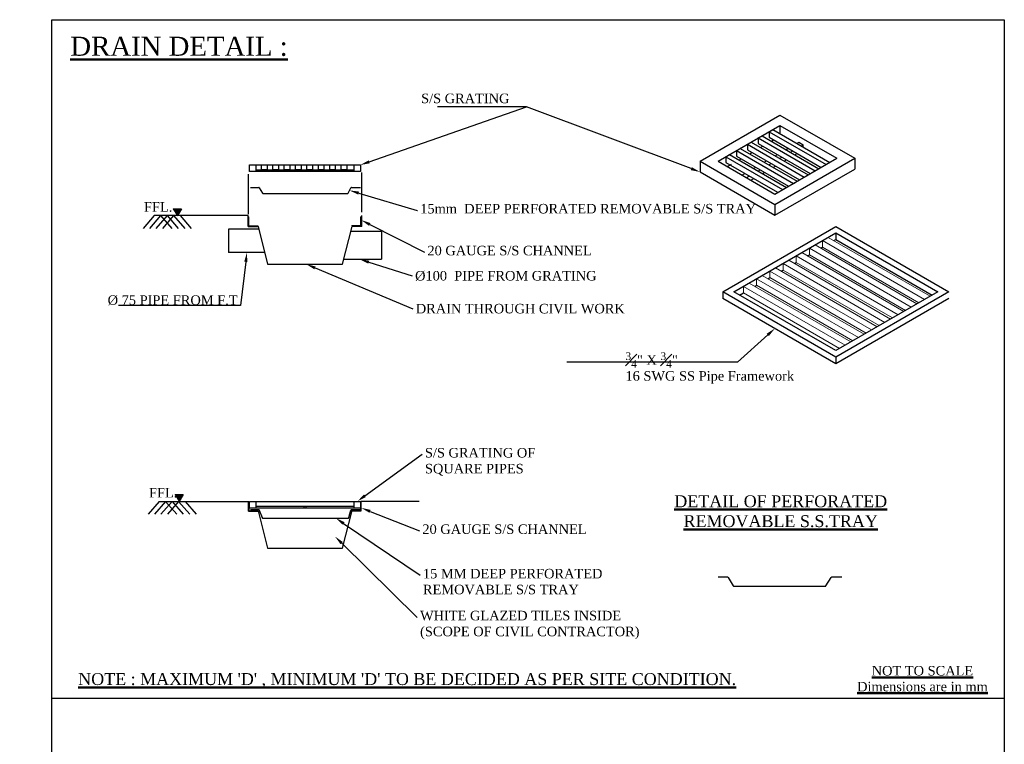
# Model space of a CAD drawing. Header units: millimetres. Extents: x 1277566 to 1493426, y 1039116 to 1145896.
# Tile 120 of 152: x 1399090 to 1414594, y 1121480 to 1132880. Entities that reach past the tile are written whole.
import ezdxf
from ezdxf import colors
from ezdxf.entities.mleader import LeaderData, LeaderLine
from ezdxf.math import Vec2, Vec3

# ---------------------------------------------------------------- set-up
doc = ezdxf.new("R2010")
doc.units = ezdxf.units.MM
doc.linetypes.add('Hidden', pattern=[9.525, 6.35, -3.175])
doc.layers.add('CKD-Dimensions', color=152, linetype='Continuous', lineweight=0)
doc.layers.add('CKD-Text', color=7, linetype='Continuous')
doc.layers.add('CKD_Grating', color=7, linetype='Continuous')
doc.styles.add('CKD_Dimension Text', font='BOOKOS.TTF')
pattern_1 = [(45, (-23593.16999, -14289.03641), (-0.04277746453, 0.04277746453), [])]
pattern_2 = [(45, (-23593.16999, -11301.15002), (-0.04277746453, 0.04277746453), [])]

# ---------------------------------------------------------------- blocks, each defined once
blk = doc.blocks.new('G$C70A365CB')
at = {"layer": 'CKD_Grating'}
h = blk.add_hatch(dxfattribs=at)
h.set_pattern_fill('ANSI31', scale=0.120993, style=0)
h.set_pattern_definition([(45, (-293.380467, 19324.36494), (-0.010694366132, 0.010694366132), [])])
h.paths.add_polyline_path([(1275.8, 10707.8), (1318.6, 10637.5), (1361.5, 10707.8)])
h = blk.add_hatch(dxfattribs=at)
h.set_pattern_fill('ANSI31', color=1, scale=0.483972, style=0)
h.set_pattern_definition(pattern_2)
h.paths.add_polyline_path([(2068.9, 10627.5), (2064.8, 10627.5), (2064.8, 10526.3), (2168, 10526.3), (2167.3, 10529.1), (2068.9, 10529.1)])
h = blk.add_hatch(dxfattribs=at)
h.set_pattern_fill('ANSI31', color=1, scale=0.483972, style=0)
h.set_pattern_definition(pattern_2)
h.paths.add_polyline_path([(3245.2, 10532.2), (3151.5, 10532.2), (3150.7, 10529.1), (3249, 10529.1), (3249, 10627.5), (3245.2, 10627.5)])
h = blk.add_hatch(dxfattribs=at)
h.set_pattern_fill('ANSI31', scale=0.120993, style=0)
h.set_pattern_definition([(45, (-274.272014, 16327.923653), (-0.010694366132, 0.010694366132), [])])
h.paths.add_polyline_path([(1294.9, 7711.4), (1337.7, 7641.1), (1380.6, 7711.4)])
h = blk.add_hatch(dxfattribs=at)
h.set_pattern_fill('ANSI31', color=1, scale=0.483972, style=0)
h.set_pattern_definition(pattern_1)
h.paths.add_polyline_path([(2068.9, 7639.6), (2064.8, 7639.6), (2064.8, 7538.4), (2168, 7538.4), (2167.3, 7541.3), (2068.9, 7541.3)])
h = blk.add_hatch(dxfattribs=at)
h.set_pattern_fill('ANSI31', color=1, scale=0.483972, style=0)
h.set_pattern_definition(pattern_1)
h.paths.add_polyline_path([(3245.2, 7544.3), (3151.5, 7544.3), (3150.7, 7541.3), (3249, 7541.3), (3249, 7639.6), (3245.2, 7639.6)])
at = {"ltscale": 4}
blk.add_lwpolyline([(9999, 0), (0, 0), (0, 12692), (9999, 12692)], close=True, dxfattribs=at)
for points in [[(1074.5, 10637.5), (957.5, 10502)], [(1142.5, 10637.5), (1025.5, 10502)], [(1210.5, 10637.5), (1093.5, 10502)], [(1142.5, 10637.5), (1259.4, 10502)], [(1278.5, 10637.5), (1161.5, 10502)], [(1210.5, 10637.5), (1327.4, 10502)], [(1278.5, 10637.5), (1395.4, 10502)], [(1346.5, 10637.5), (1463.4, 10502)], [(1127.3, 7639.5), (1010.3, 7504)], [(1195.3, 7639.5), (1078.3, 7504)], [(1263.3, 7639.5), (1146.3, 7504)], [(1195.3, 7639.5), (1312.3, 7504)], [(1331.3, 7639.5), (1214.3, 7504)], [(1263.3, 7639.5), (1380.3, 7504)], [(1331.3, 7639.5), (1448.3, 7504)], [(1399.3, 7639.5), (1516.3, 7504)], [(0, 5576), (9999, 5576)]]:
    blk.add_lwpolyline(points, dxfattribs=at)
at = {"layer": 'CKD_Grating'}
for p, q in [((6805.9, 11208.1), (7644.3, 11692.2)), ((7644.3, 11692.2), (8430.2, 11238.4)), ((6994.5, 11208.1), (7644.3, 11583.3)), ((7644.3, 11583.3), (8241.6, 11238.4)), ((7644.3, 11583.3), (7644.3, 11497.1)), ((7554, 11417.7), (7577.5, 11431.3)), ((7326, 11286.1), (7349.6, 11299.7)), ((7440, 11351.9), (7463.6, 11365.5)), ((6805.9, 11208.1), (6805.9, 11094.7)), ((6805.9, 11208.1), (7591.8, 10754.4)), ((6994.5, 11208.1), (7591.8, 10863.3)), ((7098.1, 11154.5), (7121.7, 11168.1)), ((7112, 11162.5), (7135.5, 11176.1)), ((7212.1, 11220.3), (7235.7, 11233.9)), ((7591.8, 10754.4), (8430.2, 11238.4)), ((7591.8, 10863.3), (8241.6, 11238.4)), ((8430.2, 11238.4), (8430.2, 11125)), ((6805.9, 11094.7), (7591.8, 10640.9)), ((7591.8, 10640.9), (8430.2, 11125)), ((7591.8, 10754.4), (7591.8, 10640.9)), ((2174, 10494.4), (1855.4, 10494.4)), ((1855.4, 10494.4), (1855.4, 10250.9)), ((3138.8, 10473.8), (3462.6, 10473.8)), ((3462.6, 10473.8), (3462.6, 10179.4)), ((2234.9, 10250.9), (1855.4, 10250.9)), ((3065.2, 10179.4), (3462.6, 10179.4)), ((3249, 7541.3), (3249, 7639.6)), ((3150.7, 7541.3), (3249, 7541.3))]:
    blk.add_line(p, q, dxfattribs=at)
at = {"layer": 'CKD_Grating', "color": 4}
for p, q in [((7416.4, 11451.7), (7455.7, 11474.4)), ((7455.7, 11474.4), (8053, 11129.5)), ((7530.4, 11517.5), (7569.7, 11540.2)), ((7530.4, 11517.5), (8127.6, 11172.6)), ((7530.4, 11517.5), (7530.4, 11458.5)), ((7569.7, 11540.2), (8166.9, 11195.3)), ((7302.5, 11385.9), (7341.8, 11408.6)), ((7302.5, 11385.9), (7899.7, 11041.1)), ((7302.5, 11385.9), (7302.5, 11326.9)), ((7341.8, 11408.6), (7939, 11063.7)), ((7416.4, 11451.7), (8013.7, 11106.9)), ((7416.4, 11451.7), (7416.4, 11392.7)), ((7416.4, 11392.7), (7962.6, 11077.4)), ((7530.4, 11458.5), (8076.6, 11143.1)), ((7074.6, 11254.3), (7113.9, 11277)), ((7113.9, 11277), (7711.1, 10932.2)), ((7188.5, 11320.1), (7227.8, 11342.8)), ((7188.5, 11320.1), (7785.8, 10975.3)), ((7188.5, 11320.1), (7188.5, 11261.1)), ((7227.8, 11342.8), (7825.1, 10998)), ((7302.5, 11326.9), (7848.7, 11011.6)), ((7074.6, 11254.3), (7671.8, 10909.5)), ((7074.6, 11254.3), (7074.6, 11195.3)), ((7074.6, 11195.3), (7616.8, 10882.3)), ((7188.5, 11261.1), (7734.7, 10945.8)), ((8127.6, 11172.6), (8166.9, 11195.3)), ((2142.4, 11117.6), (3173.1, 11117.6)), ((7899.7, 11041.1), (7939, 11063.7)), ((8013.7, 11106.9), (8053, 11129.5)), ((7785.8, 10975.3), (7825.1, 10998)), ((7671.8, 10909.5), (7711.1, 10932.2)), ((2142.4, 7588.5), (3173.1, 7588.5))]:
    blk.add_line(p, q, dxfattribs=at)
at = {"layer": 'CKD_Grating', "color": 3}
for p, q in [((7821.1, 11395), (7840.8, 11406.3)), ((7840.8, 11406.3), (7887.9, 11379.1)), ((7868.3, 11367.7), (7887.9, 11379.1)), ((7887.9, 11356.4), (7887.9, 11379.1)), ((7593.2, 11263.4), (7616.8, 11277)), ((7707.2, 11329.2), (7730.8, 11342.8)), ((7754.3, 11302), (7777.9, 11315.6)), ((7801.5, 11274.7), (7825.1, 11288.3)), ((7479.3, 11197.6), (7502.9, 11211.2)), ((7526.4, 11170.4), (7550, 11184)), ((7640.4, 11236.2), (7664, 11249.8)), ((7687.5, 11208.9), (7711.1, 11222.5)), ((2648.2, 11099), (2648.2, 11117.6)), ((2648.2, 11117.6), (2667.7, 11117.6)), ((2667.7, 11117.6), (2667.7, 11099)), ((7251.4, 11066), (7275, 11079.6)), ((7365.3, 11131.8), (7388.9, 11145.4)), ((7412.5, 11104.6), (7436.1, 11118.2)), ((7459.6, 11077.4), (7483.2, 11091)), ((7573.6, 11143.1), (7597.2, 11156.8)), ((7298.5, 11038.8), (7322.1, 11052.4)), ((7345.7, 11011.6), (7369.3, 11025.2)), ((2648.2, 7569.9), (2648.2, 7588.5)), ((2648.2, 7588.5), (2667.7, 7588.5)), ((2667.7, 7588.5), (2667.7, 7569.9))]:
    blk.add_line(p, q, dxfattribs=at)
at = {"layer": 'CKD_Grating', "color": 1}
for p, q in [((2074.6, 11098.9), (2074.6, 11168.3)), ((2074.6, 11168.3), (3240.5, 11168.3)), ((3240.5, 11168.3), (3240.5, 11098.9)), ((3240.5, 11098.9), (2074.6, 11098.9)), ((2667.7, 11099), (2646.3, 11099)), ((2068.9, 7639.5), (2068.9, 7541.2)), ((2667.7, 7569.9), (2646.3, 7569.9)), ((3245.2, 7544.3), (3245.2, 7639.6)), ((2068.9, 7541.3), (2167.3, 7541.3)), ((3150.7, 7544.3), (3245.2, 7544.3))]:
    blk.add_line(p, q, dxfattribs=at)
at = {"layer": 'CKD_Grating', "color": 7, "linetype": 'Hidden', "ltscale": 2000}
for p, q in [((2064.1, 10652.5), (2064.1, 11072.1)), ((3254.6, 10672.2), (3254.6, 11090.4))]:
    blk.add_line(p, q, dxfattribs=at)
at = {"layer": 'CKD_Grating', "color": 6}
for p, q in [((2086.6, 10933.2), (2172.2, 10933.2)), ((2177.8, 10928.8), (2211.6, 10874)), ((2217.5, 10869.4), (3105.2, 10869.4)), ((3111.1, 10874), (3140.1, 10928.8)), ((3145.8, 10933.2), (3240, 10933.2)), ((2086.6, 7553.4), (2172.2, 7553.4)), ((2177.8, 7549), (2206.7, 7469.2)), ((3119.9, 7469.2), (3140.1, 7549)), ((3145.8, 7553.4), (3240, 7553.4)), ((2212.5, 7464.6), (3114, 7464.6)), ((6996.2, 6846.6), (7092.4, 6846.6)), ((7098.8, 6841.6), (7152.5, 6754.9)), ((8126.1, 6754.9), (8181.4, 6841.6)), ((8187.7, 6846.6), (8293.8, 6846.6)), ((7158.8, 6750), (8119.8, 6750))]:
    blk.add_line(p, q, dxfattribs=at)
at = {"layer": 'CKD_Grating', "color": 7}
for p, q in [((1275.8, 10707.8), (1318.6, 10637.5)), ((1275.8, 10707.8), (1361.5, 10707.8)), ((1361.5, 10707.8), (1318.6, 10637.5)), ((2061.5, 10637.5), (1074.5, 10637.5)), ((2061.5, 10521.3), (2061.5, 10637.5)), ((3254.6, 10524.4), (3254.6, 10637.5)), ((2061.5, 10521.3), (2167.3, 10521.3)), ((2167.3, 10521.3), (2265.6, 10127.9)), ((3052.4, 10127.9), (3151.5, 10524.4)), ((3254.6, 10524.4), (3151.5, 10524.4)), ((2265.6, 10127.9), (2536.7, 10127.9)), ((2521.5, 10127.3), (3052.4, 10127.9)), ((1294.9, 7711.4), (1337.7, 7641.1)), ((1294.9, 7711.4), (1380.6, 7711.4)), ((1380.6, 7711.4), (1337.7, 7641.1)), ((2064.8, 7639.5), (2064.8, 7538.3)), ((2064.8, 7538.4), (2168, 7538.4)), ((2167.3, 7541.3), (2265.6, 7147.9)), ((3052.4, 7147.9), (3151.5, 7544.3)), ((2265.6, 7147.9), (3052.4, 7147.9))]:
    blk.add_line(p, q, dxfattribs=at)
at = {"layer": 'CKD_Grating', "color": 8}
for p, q in [((7042.6, 9837.8), (8230.5, 10523.6)), ((7161.4, 9837.8), (8230.5, 10455)), ((8230.5, 10523.6), (9418.3, 9837.8)), ((8230.5, 10455), (9299.5, 9837.8)), ((8230.5, 10455), (8230.5, 10386.4)), ((8210.7, 10375), (8230.5, 10386.4)), ((8230.5, 10386.4), (9240.1, 9803.5)), ((8072.1, 10295), (8091.9, 10306.4)), ((7794.9, 10135), (7814.7, 10146.4)), ((7933.5, 10215), (7953.3, 10226.4)), ((7656.3, 10054.9), (7676.1, 10066.4)), ((7517.8, 9974.9), (7537.6, 9986.4)), ((8230.5, 9152), (7042.6, 9837.8)), ((7042.6, 9837.8), (7042.6, 9769.2)), ((8230.5, 9220.6), (7161.4, 9837.8)), ((7220.8, 9803.5), (7260.4, 9826.3)), ((7379.2, 9894.9), (7399, 9906.4)), ((9418.3, 9837.8), (8230.5, 9152)), ((9299.5, 9837.8), (8230.5, 9220.6)), ((8230.5, 9083.4), (7042.6, 9769.2)), ((9418.3, 9769.2), (8230.5, 9083.4)), ((8230.5, 9152), (8230.5, 9083.4))]:
    blk.add_line(p, q, dxfattribs=at)
at = {"layer": 'CKD_Grating', "color": 3, "lineweight": 9}
for p, q in [((8151.3, 10409.3), (8091.9, 10375)), ((8091.9, 10375), (9160.9, 9757.8)), ((8091.9, 10375), (8091.9, 10306.4)), ((8151.3, 10409.3), (9220.3, 9792.1)), ((7874.1, 10249.3), (7814.7, 10215)), ((7874.1, 10249.3), (8943.2, 9632)), ((8012.7, 10329.3), (7953.3, 10295)), ((7953.3, 10295), (9022.4, 9677.8)), ((7953.3, 10295), (7953.3, 10226.4)), ((8012.7, 10329.3), (9081.8, 9712)), ((8091.9, 10306.4), (9101.5, 9723.5)), ((7735.5, 10169.2), (7676.1, 10135)), ((7676.1, 10135), (8745.2, 9517.7)), ((7676.1, 10135), (7676.1, 10066.4)), ((7735.5, 10169.2), (8804.6, 9552)), ((7814.7, 10215), (8883.8, 9597.7)), ((7814.7, 10215), (7814.7, 10146.4)), ((7814.7, 10146.4), (8824.4, 9563.5)), ((7953.3, 10226.4), (8963, 9643.5)), ((7596.9, 10089.2), (7537.6, 10054.9)), ((7537.6, 10054.9), (8606.6, 9437.7)), ((7537.6, 10054.9), (7537.6, 9986.4)), ((7596.9, 10089.2), (8666, 9472)), ((7676.1, 10066.4), (8685.8, 9483.4)), ((7319.8, 9929.2), (7260.4, 9894.9)), ((7319.8, 9929.2), (8388.8, 9312)), ((7458.4, 10009.2), (7399, 9974.9)), ((7399, 9974.9), (8468, 9357.7)), ((7399, 9974.9), (7399, 9906.4)), ((7458.4, 10009.2), (8527.4, 9392)), ((7537.6, 9986.4), (8547.2, 9403.4)), ((7260.4, 9894.9), (8329.5, 9277.7)), ((7260.4, 9894.9), (7260.4, 9826.3)), ((7260.4, 9826.3), (8270.1, 9243.4)), ((7399, 9906.4), (8408.6, 9323.4))]:
    blk.add_line(p, q, dxfattribs=at)
at = {"layer": 'CKD_Grating', "color": 0}
for p, q in [((1127.3, 7639.5), (2068.9, 7639.5)), ((3858, 7639.6), (3245.2, 7639.6))]:
    blk.add_line(p, q, dxfattribs=at)
at = {"layer": 'CKD_Grating', "color": 1}
for points in [[(2074.6, 11168.3), (2142, 11168.3), (2142, 11098.9), (2074.6, 11098.9)], [(2201.3, 11168.3), (2260.1, 11168.3), (2260.1, 11117.6), (2201.3, 11117.6)], [(2320.6, 11168.3), (2379.5, 11168.3), (2379.5, 11117.6), (2320.6, 11117.6)], [(2440, 11168.3), (2498.9, 11168.3), (2498.9, 11117.6), (2440, 11117.6)], [(2559.4, 11168.3), (2618.2, 11168.3), (2618.2, 11117.6), (2559.4, 11117.6)], [(2678.7, 11168.3), (2737.6, 11168.3), (2737.6, 11117.6), (2678.7, 11117.6)], [(2798.1, 11168.3), (2857, 11168.3), (2857, 11117.6), (2798.1, 11117.6)], [(2917.4, 11168.3), (2976.3, 11168.3), (2976.3, 11117.6), (2917.4, 11117.6)], [(3036.8, 11168.3), (3095.7, 11168.3), (3095.7, 11117.6), (3036.8, 11117.6)], [(3173.1, 11168.3), (3240.5, 11168.3), (3240.5, 11098.9), (3173.1, 11098.9)], [(2074.6, 7639.2), (2142, 7639.2), (2142, 7569.9), (2074.6, 7569.9)], [(3240.5, 7569.8), (2074.6, 7569.8), (2074.6, 7639.2), (3240.5, 7639.2)], [(3173.1, 7639.2), (3240.5, 7639.2), (3240.5, 7569.9), (3173.1, 7569.9)]]:
    blk.add_lwpolyline(points, close=True, dxfattribs=at)
at = {"layer": 'CKD_Grating', "color": 6}
for centre, radius, start, end in [((2172.2, 10927.4), 5.81, 14.03624, 90), ((2217.5, 10875.5), 6.05, 194.03624, 270), ((3105.2, 10875.5), 6.05, 270, 345.96376), ((3145.8, 10927.4), 5.81, 90, 165.96376), ((2172.2, 7547.5), 5.81, 14.03624, 90), ((3145.8, 7547.5), 5.81, 90, 165.96376), ((2212.5, 7470.6), 6.05, 194.03624, 270), ((3114, 7470.6), 6.05, 270, 345.96376), ((7092.4, 6840), 6.53, 14.03624, 90), ((8187.7, 6840), 6.53, 90, 165.96376), ((7158.8, 6756.5), 6.53, 194.03624, 270), ((8119.8, 6756.5), 6.53, 270, 345.96376)]:
    blk.add_arc(centre, radius, start, end, dxfattribs=at)
at = {"layer": 'CKD-Text', "lineweight": 50, "attachment_point": 5, "style": 'CKD_Dimension Text'}
for s, insert, char_height, width in [('\\A1;{\\LDRAIN DETAIL :}', (1335.3, 12411.3), 200, 5014.399), ('\\A1;\\pxqc;FFL.', (1116.6, 10727.3), 100, 485.728), ('\\A1;\\pxqc;FFL.', (1169.4, 7729.4), 100, 485.728), ('\\A1;\\pxqc;{\\LDETAIL OF PERFORATED\\PREMOVABLE S.S.TRAY }', (7651.8, 7535.3), 125, 2412.001), ('\\A1;\\pxqc;{\\LNOT TO SCALE\\PDimensions are in mm}', (9139.6, 5779.3), 100, 2412.001), ("\\A1;\\pxqc;{\\L\\C1;NOTE : MAXIMUM 'D' , MINIMUM 'D' TO BE DECIDED AS PER SITE CONDITION.}", (3730.5, 5761.3), 125, 7585.34)]:
    blk.add_mtext(s, dxfattribs=dict(at, insert=insert, char_height=char_height, width=width))
at = {"layer": 'CKD-Dimensions', "ltscale": 4}
ml = blk.add_multileader_mtext('Standard', dxfattribs=at)
ml.set_content('S/S GRATING', color=256, style='CKD_Dimension Text')
ml.set_leader_properties()
ml.build(insert=Vec2(0, 0))
ml.multileader.update_dxf_attribs({"text_right_attachment_type": 6, "dogleg_length": 0.36, "arrow_head_size": 100})
ctx = ml.context
ctx.base_point, ctx.char_height, ctx.arrow_head_size, ctx.landing_gap_size, ctx.plane_origin = Vec3(3847, 11847.9), 100, 100, 30, Vec3(3238.2, 11168.3)
ctx.right_attachment = 6
notes = []
notes.append((ctx, [(1, (1, 1, 0), (4982.3, 11779.4), (-1, 0), 70, [(0, [(3238.2, 11168.3)], 0, []), (1, [(6805.9, 11094.7)], 0, [])])]))
ctx.mtext.insert, ctx.mtext.flow_direction = Vec3(3877, 11916.5), 5
ml = blk.add_multileader_mtext('Standard', dxfattribs=at)
ml.set_content('15mm  DEEP PERFORATED REMOVABLE S/S TRAY ', color=256, style='CKD_Dimension Text')
ml.set_leader_properties()
ml.build(insert=Vec2(0, 0))
ml.multileader.update_dxf_attribs({"text_right_attachment_type": 6, "dogleg_length": 0.36, "arrow_head_size": 100})
ctx = ml.context
ctx.base_point, ctx.char_height, ctx.arrow_head_size, ctx.landing_gap_size, ctx.plane_origin = Vec3(3837.5, 10692.3), 100, 100, 30, Vec3(3125.6, 10901.4)
ctx.right_attachment = 6
notes.append((ctx, [(0, (1, 1, 0), (3837.1, 10692.3), (1, 0), 0.36, [(0, [(3125.6, 10901.4)], 0, [])])]))
ctx.mtext.insert, ctx.mtext.width, ctx.mtext.flow_direction = Vec3(3867.5, 10760), 2255.68, 5
ml = blk.add_multileader_mtext('Standard', dxfattribs=at)
ml.set_content('20 GAUGE S/S CHANNEL', color=256, style='CKD_Dimension Text')
ml.set_leader_properties()
ml.build(insert=Vec2(0, 0))
ml.multileader.update_dxf_attribs({"text_right_attachment_type": 6, "dogleg_length": 0.36, "arrow_head_size": 100})
ctx = ml.context
ctx.base_point, ctx.char_height, ctx.arrow_head_size, ctx.landing_gap_size, ctx.plane_origin = Vec3(3913, 10252), 100, 100, 30, Vec3(3248.5, 10590)
ctx.right_attachment = 6
notes.append((ctx, [(0, (1, 1, 0), (3912.6, 10252), (1, 0), 0.36, [(0, [(3248.5, 10590)], 0, [])])]))
ctx.mtext.insert, ctx.mtext.flow_direction = Vec3(3943, 10320.6), 5
ml = blk.add_multileader_mtext('Standard', dxfattribs=at)
ml.set_content('%%C 75 PIPE FROM F.T', color=256, style='CKD_Dimension Text')
ml.set_leader_properties()
ml.build(insert=Vec2(0, 0))
ml.multileader.update_dxf_attribs({"text_right_attachment_type": 6, "dogleg_length": 0.36, "arrow_head_size": 100})
ctx = ml.context
ctx.base_point, ctx.char_height, ctx.arrow_head_size, ctx.landing_gap_size, ctx.plane_origin = Vec3(417.4, 9748.2), 100, 100, 30, Vec3(2048.5, 10250.9)
ctx.right_attachment, ctx.text_align_type = 6, 2
notes.append((ctx, [(1, (1, 1, 0), (1980.8, 9695.5), (-1, 0), 0.36, [(0, [(2048.5, 10250.9)], 0, [])])]))
ctx.mtext.insert, ctx.mtext.width, ctx.mtext.alignment, ctx.mtext.flow_direction = Vec3(1950.4, 9800.9), 1524.931, 3, 5
ml = blk.add_multileader_mtext('Standard', dxfattribs=at)
ml.set_content('%%C100  PIPE FROM GRATING', color=256, style='CKD_Dimension Text')
ml.set_leader_properties()
ml.build(insert=Vec2(0, 0))
ml.multileader.update_dxf_attribs({"text_right_attachment_type": 6, "dogleg_length": 0.36, "arrow_head_size": 100})
ctx = ml.context
ctx.base_point, ctx.char_height, ctx.arrow_head_size, ctx.landing_gap_size, ctx.plane_origin = Vec3(3783.5, 10003.8), 100, 100, 30, Vec3(3308, 10179.4)
ctx.right_attachment = 6
notes.append((ctx, [(0, (1, 1, 0), (3783.1, 10003.8), (1, 0), 0.36, [(0, [(3232, 10179.4)], 0, [])])]))
ctx.mtext.insert, ctx.mtext.flow_direction = Vec3(3813.5, 10056.4), 5
ml = blk.add_multileader_mtext('Standard', dxfattribs=at)
ml.set_content('DRAIN THROUGH CIVIL WORK', color=256, style='CKD_Dimension Text')
ml.set_leader_properties()
ml.build(insert=Vec2(0, 0))
ml.multileader.update_dxf_attribs({"text_right_attachment_type": 6, "dogleg_length": 0.36, "arrow_head_size": 100})
ctx = ml.context
ctx.base_point, ctx.char_height, ctx.arrow_head_size, ctx.landing_gap_size, ctx.plane_origin = Vec3(3791, 9658.9), 100, 100, 30, Vec3(2401.2, 10127.9)
ctx.right_attachment = 6
notes.append((ctx, [(0, (1, 1, 0), (3790.6, 9658.9), (1, 0), 0.36, [(0, [(2671, 10127.5)], 0, [])])]))
ctx.mtext.insert, ctx.mtext.flow_direction = Vec3(3821, 9711.5), 5
ml = blk.add_multileader_mtext('Standard', dxfattribs=at)
ml.set_content('\\A1;{\\H0.8x;\\S3#4;}" X {\\H0.8x;\\S3#4;}" \\P16 SWG SS Pipe Framework', color=256, style='CKD_Dimension Text')
ml.set_leader_properties()
ml.build(insert=Vec2(0, 0))
ml.multileader.update_dxf_attribs({"text_right_attachment_type": 6, "dogleg_length": 0.36, "arrow_head_size": 100})
ctx = ml.context
ctx.base_point, ctx.char_height, ctx.arrow_head_size, ctx.landing_gap_size, ctx.plane_origin = Vec3(5992.2, 9150.9), 100, 100, 30, Vec3(7590.1, 9453.1)
ctx.right_attachment = 6
notes.append((ctx, [(0, (1, 1, 0), (7197.4, 9099.2), (-1, 0), 0.36, [(0, [(7590.1, 9453.1)], 0, [])])]))
ctx.mtext.insert, ctx.mtext.width, ctx.mtext.flow_direction = Vec3(6022.2, 9202.6), 1565.89, 5
ml = blk.add_multileader_mtext('Standard', dxfattribs=at)
ml.set_content('S/S GRATING OF\\PSQUARE PIPES', color=256, style='CKD_Dimension Text')
ml.set_leader_properties()
ml.build(insert=Vec2(0, 0))
ml.multileader.update_dxf_attribs({"text_right_attachment_type": 6, "dogleg_length": 0.36, "arrow_head_size": 100})
ctx = ml.context
ctx.base_point, ctx.char_height, ctx.arrow_head_size, ctx.landing_gap_size, ctx.plane_origin = Vec3(3887, 8134.3), 100, 100, 30, Vec3(3206.8, 7639.2)
ctx.right_attachment = 6
notes.append((ctx, [(0, (1, 1, 0), (3886.6, 8134.3), (1, 0), 0.36, [(0, [(3206.8, 7639.2)], 0, [])])]))
ctx.mtext.insert, ctx.mtext.flow_direction = Vec3(3917, 8200), 5
ml = blk.add_multileader_mtext('Standard', dxfattribs=at)
ml.set_content('20 GAUGE S/S CHANNEL', color=256, style='CKD_Dimension Text')
ml.set_leader_properties()
ml.build(insert=Vec2(0, 0))
ml.multileader.update_dxf_attribs({"text_right_attachment_type": 6, "dogleg_length": 0.36, "arrow_head_size": 100})
ctx = ml.context
ctx.base_point, ctx.char_height, ctx.arrow_head_size, ctx.landing_gap_size, ctx.plane_origin = Vec3(3860, 7329.4), 100, 100, 30, Vec3(3248, 7572)
ctx.right_attachment = 6
notes.append((ctx, [(0, (1, 1, 0), (3859.6, 7329.4), (1, 0), 0.36, [(0, [(3248, 7572)], 0, [])])]))
ctx.mtext.insert, ctx.mtext.flow_direction = Vec3(3890, 7398), 5
ml = blk.add_multileader_mtext('Standard', dxfattribs=at)
ml.set_content('15 MM DEEP PERFORATED\\PREMOVABLE S/S TRAY  ', color=256, style='CKD_Dimension Text')
ml.set_leader_properties()
ml.build(insert=Vec2(0, 0))
ml.multileader.update_dxf_attribs({"text_right_attachment_type": 6, "dogleg_length": 0.36, "arrow_head_size": 100})
ctx = ml.context
ctx.base_point, ctx.char_height, ctx.arrow_head_size, ctx.landing_gap_size, ctx.plane_origin = Vec3(3866, 6864.3), 100, 100, 30, Vec3(2939, 7488)
ctx.right_attachment = 6
notes.append((ctx, [(0, (1, 1, 0), (3865.6, 6864.3), (1, 0), 0.36, [(0, [(2981, 7464.6)], 0, [])])]))
ctx.mtext.insert, ctx.mtext.width, ctx.mtext.flow_direction = Vec3(3896, 6932), 2091.742, 5
ml = blk.add_multileader_mtext('Standard', dxfattribs=at)
ml.set_content('WHITE GLAZED TILES INSIDE \\P(SCOPE OF CIVIL CONTRACTOR)', color=256, style='CKD_Dimension Text')
ml.set_leader_properties()
ml.build(insert=Vec2(0, 0))
ml.multileader.update_dxf_attribs({"text_right_attachment_type": 6, "dogleg_length": 0.36, "arrow_head_size": 100})
ctx = ml.context
ctx.base_point, ctx.char_height, ctx.arrow_head_size, ctx.landing_gap_size, ctx.plane_origin = Vec3(3836, 6423.4), 100, 100, 30, Vec3(2972, 7272)
ctx.right_attachment = 6
notes.append((ctx, [(0, (1, 1, 0), (3835.6, 6423.4), (1, 0), 0.36, [(0, [(2972, 7272)], 0, [])])]))
ctx.mtext.insert, ctx.mtext.flow_direction = Vec3(3866, 6492), 5
for ctx, leaders in notes:
    for number, flags, end, landing, length, lines in leaders:
        leader = LeaderData()
        leader.index, (leader.has_last_leader_line, leader.has_dogleg_vector, leader.attachment_direction) = number, flags
        leader.last_leader_point, leader.dogleg_vector, leader.dogleg_length = Vec3(end), Vec3(landing), length
        for number, points, colour, breaks in lines:
            line = LeaderLine()
            line.index, line.vertices, line.color, line.breaks = number, Vec3.list(points), colors.encode_raw_color(colour), breaks
            leader.lines.append(line)
        ctx.leaders.append(leader)

msp = doc.modelspace()

# ---------------------------------------------------------------- block references
at = {"ltscale": 4, "xscale": 1.5, "yscale": 1.5, "zscale": 1.5}
msp.add_blockref('G$C70A365CB', (1399595.3863, 1113842.3621), dxfattribs=at)

doc.saveas('drawing.dxf')
